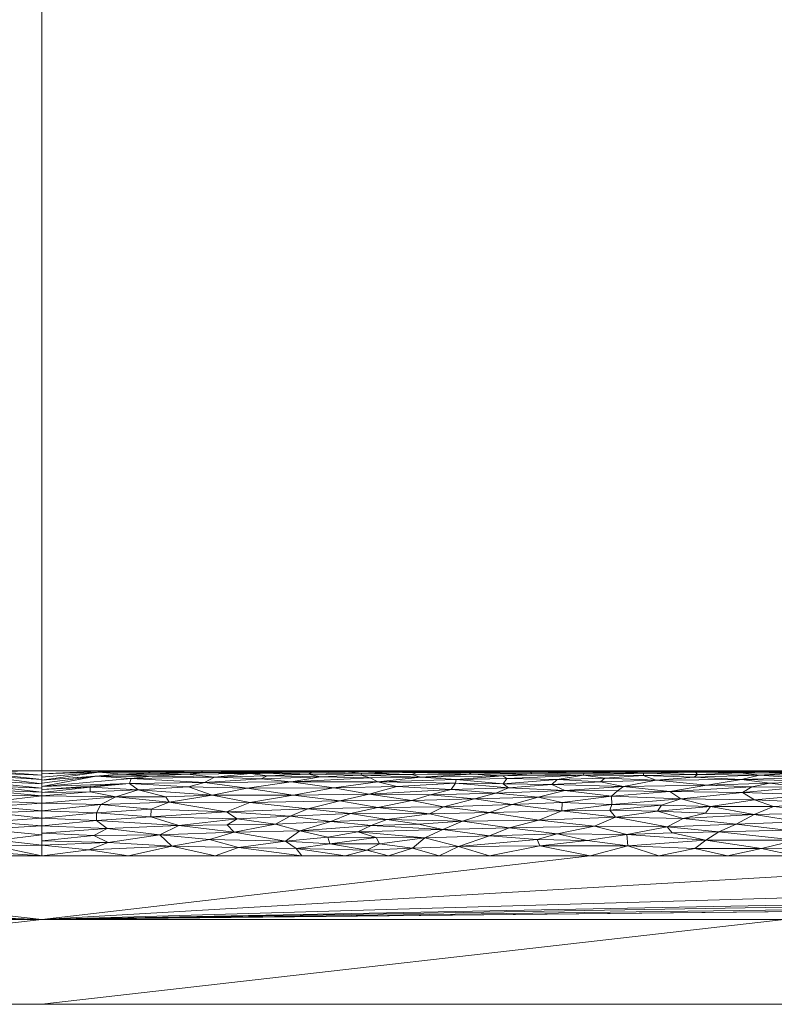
# Model space of a CAD drawing. Header units: millimetres. Extents: x -300 to 300, y 0 to 450.
# Tile 64 of 256: x -1 to 17, y 0 to 23. Entities that reach past the tile are written whole.
import ezdxf

# ---------------------------------------------------------------- set-up
doc = ezdxf.new("R2010")
doc.units = ezdxf.units.MM
doc.layers.add('A-GENM', color=13, linetype='Continuous')

# ---------------------------------------------------------------- blocks, each defined once
blk = doc.blocks.new('MODEL_CCAS0420-1080410R0 - MODEL_CCAS0420-1080410R0-453240-Preview')
at = {"layer": 'A-GENM', "lineweight": 9}
mesh = blk.add_polyface(dxfattribs=at)
corners = [(-296.159, -20, -110), (-295.657, -15.55, -110), (-294.177, -11.323, -110), (-291.793, -7.531, -110), (-288.625, -4.364, -110), (-284.831, -1.981, -110), (-280.602, -0.502, -110), (-276.147, 0, -110), (276.147, 0, -110), (280.596, -0.501, -110), (284.825, -1.978, -110), (288.619, -4.359, -110), (291.788, -7.525, -110), (294.174, -11.316, -110), (295.656, -15.545, -110), (296.159, -20, -110), (296.159, -426.171, -110), (295.658, -430.617, -110), (294.182, -434.842, -110), (291.802, -438.632, -110), (288.638, -441.797, -110), (284.848, -444.179, -110), (280.622, -445.657, -110), (276.171, -446.159, -110), (-276.171, -446.159, -110), (-280.617, -445.658, -110), (-284.842, -444.182, -110), (-288.632, -441.802, -110), (-291.797, -438.638, -110), (-294.179, -434.848, -110), (-295.657, -430.622, -110), (-296.159, -426.171, -110)]
mesh.append_faces([[corners[k] for k in face] for face in [(15, 12, 13, 14)]], dxfattribs={"vtx0": -1})
mesh.append_faces([[corners[k] for k in face] for face in [(16, 8, 15)]], dxfattribs={"vtx0": -1, "vtx1": -1})
mesh.append_faces([[corners[k] for k in face] for face in [(24, 31, 7, 8)]], dxfattribs={"vtx0": -1, "vtx1": -1, "vtx3": -1})
mesh.append_faces([[corners[k] for k in face] for face in [(31, 24, 25, 30), (18, 21, 22, 17), (17, 22, 23, 16)]], dxfattribs={"vtx0": -1, "vtx2": -1})
mesh.append_faces([[corners[k] for k in face] for face in [(0, 3, 4, 5), (0, 5, 6, 7)]], dxfattribs={"vtx0": -1, "vtx3": -1})
mesh.append_faces([[corners[k] for k in face] for face in [(28, 29, 27)]], dxfattribs={"vtx1": -1})
mesh.append_faces([[corners[k] for k in face] for face in [(25, 26, 30), (11, 12, 15, 10), (9, 10, 15, 8), (31, 0, 7)]], dxfattribs={"vtx1": -1, "vtx2": -1})
mesh.append_faces([[corners[k] for k in face] for face in [(23, 24, 8, 16)]], dxfattribs={"vtx1": -1, "vtx2": -1, "vtx3": -1})
mesh.append_faces([[corners[k] for k in face] for face in [(26, 27, 29, 30)]], dxfattribs={"vtx1": -1, "vtx3": -1})
mesh.append_faces([[corners[k] for k in face] for face in [(19, 20, 21, 18)]], dxfattribs={"vtx2": -1})
mesh.append_faces([[corners[k] for k in face] for face in [(0, 1, 2, 3)]], dxfattribs={"vtx3": -1})
mesh = blk.add_polyface(dxfattribs=at)
corners = [(279.918, 0, -2), (278.032, 0, -56), (276.147, 0, -110), (-276.147, 0, -110), (-278.032, 0, -56), (-279.918, 0, -2), (0, 0, -2)]
mesh.append_faces([[corners[k] for k in face] for face in [(6, 3, 4, 5)]], dxfattribs={"vtx0": -1})
mesh.append_faces([[corners[k] for k in face] for face in [(3, 6, 2)]], dxfattribs={"vtx0": -1, "vtx1": -1})
mesh.append_faces([[corners[k] for k in face] for face in [(1, 2, 6, 0)]], dxfattribs={"vtx1": -1})
mesh = blk.add_polyface(dxfattribs=at)
corners = [(279.918, 0, -2), (0, 0, -2), (-279.918, 0, -2), (-279.918, -0.586, -0.586), (-279.918, -2), (0, -2), (279.918, -2), (279.918, -0.586, -0.586), (-146.072, 0, -2), (-139.959, -2), (-209.938, -2), (-246.456, -2), (-73.036, 0, -2), (-212.995, 0, -2), (-69.979, -2), (-246.456, 0, -2), (146.072, -2), (139.959, 0, -2), (209.938, 0, -2), (246.456, 0, -2), (73.036, -2), (212.995, -2), (69.979, 0, -2), (246.456, -2), (-36.518, 0, -2), (-34.99, -2), (-52.485, -2), (34.99, 0, -2), (36.518, -2), (18.259, -2), (-263.187, -2), (-109.554, 0, -2), (-104.969, -2), (-122.464, -2), (263.187, 0, -2), (104.969, 0, -2), (109.554, -2), (91.295, -2), (-174.949, -2), (-179.533, 0, -2), (-162.803, 0, -2), (179.533, -2), (174.949, 0, -2), (192.444, 0, -2), (-157.454, -2), (-127.813, 0, -2), (-18.259, 0, -2), (-17.495, -2), (-229.726, 0, -2), (-228.197, -2), (229.726, -2), (228.197, 0, -2), (54.777, -2), (52.485, 0, -2), (-87.474, -2), (-91.295, 0, -2), (127.813, -2), (122.464, 0, -2), (-196.264, 0, -2), (-192.444, -2), (157.454, 0, -2), (162.803, -2), (-54.777, 0, -2), (17.495, 0, -2), (-263.187, 0, -2), (263.187, -2), (87.474, 0, -2), (196.264, -2)]
mesh.append_faces([[corners[k] for k in face] for face in [(44, 40, 38), (45, 33, 31), (46, 47, 1), (50, 51, 21), (52, 53, 28), (54, 55, 32), (56, 57, 36), (58, 59, 39), (60, 61, 42)]], dxfattribs={"vtx0": -1, "vtx1": -1})
mesh.append_faces([[corners[k] for k in face] for face in [(34, 65, 7), (30, 64, 3)]], dxfattribs={"vtx0": -1, "vtx1": -1, "vtx2": -1})
mesh.append_faces([[corners[k] for k in face] for face in [(5, 63, 1, 47), (42, 61, 41, 43), (19, 23, 65, 34), (32, 55, 31, 33), (28, 53, 27, 29), (39, 59, 38, 40), (36, 57, 35, 37), (21, 51, 18, 67), (63, 5, 29, 27), (67, 18, 43, 41), (37, 35, 66)]], dxfattribs={"vtx0": -1, "vtx2": -1})
mesh.append_faces([[corners[k] for k in face] for face in [(2, 3, 64)]], dxfattribs={"vtx1": -1})
mesh.append_faces([[corners[k] for k in face] for face in [(25, 47, 46, 24), (9, 33, 45, 8), (8, 40, 44, 9), (49, 10, 13, 48), (11, 49, 48, 15), (19, 51, 50, 23), (20, 37, 66, 22), (26, 25, 24, 62), (14, 26, 62, 12), (22, 53, 52, 20), (30, 11, 15, 64), (12, 55, 54, 14), (17, 57, 56, 16), (10, 59, 58, 13), (16, 61, 60, 17)]], dxfattribs={"vtx1": -1, "vtx3": -1})
mesh.append_faces([[corners[k] for k in face] for face in [(3, 4, 30), (65, 6, 7), (7, 0, 34)]], dxfattribs={"vtx2": -1})
mesh = blk.add_polyface(dxfattribs=at)
corners = [(-279.918, -2), (-292.651, -7.27), (-297.929, -20), (-297.929, -224.97), (-297.929, -429.94), (-292.661, -442.661), (-279.94, -447.929), (0, -447.929), (279.94, -447.929), (292.661, -442.661), (297.929, -429.94), (297.929, -224.97), (297.929, -20), (292.651, -7.27), (279.918, -2), (0, -2), (0, -3.5), (13.257, -3.5), (26.515, -3.5), (39.772, -3.5), (53.029, -3.5), (66.287, -3.5), (79.544, -3.5), (92.801, -3.5), (106.059, -3.5), (119.316, -3.5), (132.573, -3.5), (145.831, -3.5), (159.088, -3.5), (172.345, -3.5), (185.603, -3.5), (198.86, -3.5), (212.117, -3.5), (225.375, -3.5), (238.632, -3.5), (251.889, -3.5), (265.147, -3.5), (278.404, -3.5), (291.028, -7.487), (296.497, -19.511), (296.5, -32.769), (296.5, -46.026), (296.5, -59.283), (296.5, -72.541), (296.5, -85.798), (296.5, -99.055), (296.5, -112.313), (296.5, -125.57), (296.5, -138.827), (296.5, -152.085), (296.5, -165.342), (296.5, -178.599), (296.5, -191.857), (296.5, -205.114), (296.5, -218.371), (296.5, -231.629), (296.5, -244.886), (296.5, -258.143), (296.499, -271.401), (296.499, -284.658), (296.499, -297.915), (296.499, -311.173), (296.499, -324.43), (296.499, -337.687), (296.5, -350.945), (296.5, -364.202), (296.5, -377.459), (296.5, -390.717), (296.5, -403.974), (296.5, -417.231), (296.497, -430.489), (291.028, -442.513), (278.404, -446.5), (265.147, -446.5), (251.889, -446.5), (238.632, -446.5), (225.375, -446.5), (212.117, -446.5), (198.86, -446.5), (185.603, -446.5), (172.345, -446.5), (159.088, -446.5), (145.831, -446.5), (132.573, -446.5), (119.316, -446.5), (106.059, -446.5), (92.801, -446.5), (79.544, -446.5), (66.287, -446.5), (53.029, -446.5), (39.772, -446.5), (26.515, -446.5), (13.257, -446.5), (0, -446.5), (-12.926, -446.5), (-25.852, -446.5), (-38.777, -446.5), (-51.703, -446.5), (-64.629, -446.5), (-77.555, -446.5), (-90.48, -446.5), (-103.406, -446.5), (-116.332, -446.5), (-129.258, -446.5), (-142.183, -446.5), (-155.109, -446.5), (-168.035, -446.5), (-180.961, -446.5), (-193.887, -446.5), (-206.812, -446.5), (-219.738, -446.5), (-232.664, -446.5), (-245.59, -446.5), (-258.515, -446.5), (-271.441, -446.5), (-284.356, -445.968), (-294.544, -438.124), (-296.5, -425.35), (-296.5, -412.424), (-296.5, -399.498), (-296.5, -386.572), (-296.5, -373.646), (-296.5, -360.721), (-296.5, -347.795), (-296.499, -334.869), (-296.499, -321.943), (-296.499, -309.018), (-296.499, -296.092), (-296.499, -283.166), (-296.499, -270.24), (-296.5, -257.315), (-296.5, -244.389), (-296.5, -231.463), (-296.5, -218.537), (-296.5, -205.611), (-296.5, -192.686), (-296.5, -179.76), (-296.5, -166.834), (-296.5, -153.908), (-296.5, -140.983), (-296.5, -128.057), (-296.5, -115.131), (-296.5, -102.205), (-296.5, -89.28), (-296.5, -76.354), (-296.5, -63.428), (-296.5, -50.502), (-296.5, -37.576), (-296.5, -24.651), (-294.544, -11.876), (-284.356, -4.032), (-271.441, -3.5), (-258.515, -3.5), (-245.59, -3.5), (-232.664, -3.5), (-219.738, -3.5), (-206.812, -3.5), (-193.887, -3.5), (-180.961, -3.5), (-168.035, -3.5), (-155.109, -3.5), (-142.183, -3.5), (-129.258, -3.5), (-116.332, -3.5), (-103.406, -3.5), (-90.48, -3.5), (-77.555, -3.5), (-64.629, -3.5), (-51.703, -3.5), (-38.777, -3.5), (-25.852, -3.5), (-12.926, -3.5), (-294.538, -438.129), (-294.547, -438.108)]
mesh.append_faces([[corners[k] for k in face] for face in [(116, 172, 173)]])
mesh.append_faces([[corners[k] for k in face] for face in [(118, 4, 117), (6, 115, 5), (115, 6, 114), (7, 104, 6), (1, 150, 0), (151, 0, 150)]], dxfattribs={"vtx0": -1, "vtx1": -1})
mesh.append_faces([[corners[k] for k in face] for face in [(4, 124, 125), (7, 99, 100), (2, 148, 149), (149, 1, 2), (2, 141, 142), (0, 151, 152), (0, 160, 161, 15), (15, 165, 166), (15, 170, 171), (8, 81, 82, 7), (8, 72, 73), (11, 61, 62, 10), (12, 46, 47, 11), (38, 13, 14, 37), (13, 38, 39, 12)]], dxfattribs={"vtx0": -1, "vtx2": -1})
mesh.append_faces([[corners[k] for k in face] for face in [(4, 118, 119, 120), (4, 120, 121, 122), (3, 128, 129, 130), (3, 130, 131, 132), (3, 138, 139, 140), (0, 154, 155, 156), (0, 156, 157, 158), (15, 161, 162, 163), (15, 163, 164, 165), (8, 73, 74, 75), (7, 86, 87, 88), (7, 83, 84, 85), (10, 68, 69, 70), (11, 55, 56, 57), (14, 28, 29, 30), (14, 32, 33, 34), (15, 19, 20, 21), (12, 44, 45, 46), (11, 49, 50, 51), (11, 47, 48, 49), (12, 39, 40, 41)]], dxfattribs={"vtx0": -1, "vtx3": -1})
mesh.append_faces([[corners[k] for k in face] for face in [(123, 124, 4, 122), (127, 128, 3, 126), (113, 114, 6, 112), (111, 112, 6, 110), (109, 110, 6, 108), (107, 108, 6, 106), (96, 97, 7, 95), (105, 106, 6, 104), (103, 104, 7, 102), (101, 102, 7, 100), (98, 99, 7, 97), (94, 95, 7, 93), (135, 136, 3, 134), (137, 138, 3, 136), (133, 134, 3, 132), (145, 146, 2, 144), (147, 148, 2, 146), (143, 144, 2, 142), (149, 150, 1), (153, 154, 0, 152), (159, 160, 0, 158), (169, 170, 15, 168), (167, 168, 15, 166), (78, 79, 8, 77), (80, 81, 8, 79), (76, 77, 8, 75), (91, 92, 7, 90), (89, 90, 7, 88), (85, 86, 7), (82, 83, 7), (67, 68, 10, 66), (65, 66, 10, 64), (60, 61, 11, 59), (58, 59, 11, 57), (63, 64, 10, 62), (54, 55, 11, 53), (26, 27, 15, 25), (31, 32, 14, 30), (16, 17, 15, 171), (18, 19, 15, 17), (24, 25, 15, 23), (22, 23, 15, 21), (34, 35, 14), (52, 53, 11, 51), (36, 37, 14, 35), (42, 43, 12, 41), (43, 44, 12), (92, 93, 7)]], dxfattribs={"vtx1": -1, "vtx2": -1})
mesh.append_faces([[corners[k] for k in face] for face in [(3, 4, 125, 126), (2, 3, 140, 141), (71, 72, 8, 9), (70, 71, 9, 10), (27, 28, 14, 15)]], dxfattribs={"vtx1": -1, "vtx3": -1})
mesh.append_faces([[corners[k] for k in face] for face in [(4, 173, 117), (115, 172, 5)]], dxfattribs={"vtx2": -1})
mesh = blk.add_polyface(dxfattribs=at)
corners = [(-17.916, -5.113, -0.817), (-17.157, -5.208, -0.96), (-16.733, -5.122, -0.83), (-15.872, -5.493, -1.835), (-17.56, -5.495, -1.852), (-16.628, -5.5, -2), (-15.759, -4.663, -0.377), (-17.247, -4.662, -0.376), (-16.8, -4.819, -0.497), (-18.591, -4.515, -0.283), (-16.791, -4.47, -0.257), (-17.865, -4.298, -0.173), (-18.427, -5.404, -1.387), (-17.638, -5.446, -1.539), (-16.912, -5.398, -1.369), (-19.006, -5.448, -1.545), (-16.981, -5.478, -1.701), (-18.316, -5.477, -1.7), (-17.547, -4.106, -0.1), (-16.366, -4.248, -0.152), (-15.956, -4.06, -0.086), (-18.575, -4.738, -0.431), (-18.14, -4.934, -0.606), (-19.081, -4.176, -0.125), (-18.424, -5.256, -1.043), (-17.791, -5.339, -1.213), (-16.512, -4.989, -0.665), (-16.489, -5.294, -1.116), (-17.773, -3.864, -0.037), (-15.651, -3.867, -0.038), (-16.965, -3.672, -0.009), (-16.157, -3.5), (-17.773, -3.5), (-18.896, -5.495, -1.851), (-18.14, -5.5, -2), (-16.465, -5.452, -1.565), (-15.406, -5.466, -1.634), (-15.376, -5.349, -1.236), (-18.68, -4.012, -0.072), (-18.576, -3.666, -0.008), (-15.45, -5.415, -1.423), (-15.672, -5.165, -0.892)]
mesh.append_faces([[corners[k] for k in face] for face in [(0, 1, 2), (3, 4, 5), (6, 7, 8), (9, 10, 11), (12, 13, 14), (13, 12, 15), (4, 16, 17), (18, 19, 20), (8, 21, 22), (11, 18, 23), (18, 11, 19), (9, 21, 7), (0, 24, 1), (14, 25, 12), (7, 21, 8), (8, 22, 26), (0, 26, 22), (24, 27, 1), (28, 20, 29), (20, 28, 18), (10, 19, 11), (4, 33, 34), (33, 4, 17), (4, 3, 16), (35, 13, 16), (13, 17, 16), (17, 13, 15), (35, 16, 36), (13, 35, 14), (25, 27, 24), (27, 25, 14), (14, 37, 27), (18, 28, 38), (32, 39, 30), (39, 28, 30), (29, 30, 28), (6, 10, 7), (9, 7, 10), (14, 35, 40), (27, 41, 1), (2, 1, 41), (26, 0, 2)]], dxfattribs={"vtx0": -1, "vtx1": -1, "vtx2": -1})
mesh.append_faces([[corners[k] for k in face] for face in [(30, 31, 32), (4, 34, 5)]], dxfattribs={"vtx0": -1, "vtx2": -1})
mesh = blk.add_polyface(dxfattribs=at)
corners = [(-13.812, -3.733, -0.015), (-15.651, -3.867, -0.038), (-13.788, -3.997, -0.068), (-14.185, -5.443, -1.524), (-15.45, -5.415, -1.423), (-15.406, -5.466, -1.634), (-16.8, -4.819, -0.497), (-16.512, -4.989, -0.665), (-15.06, -4.84, -0.516), (-13.707, -5.134, -0.847), (-15.672, -5.165, -0.892), (-14.48, -5.279, -1.087), (-16.981, -5.478, -1.701), (-15.872, -5.493, -1.835), (-14.171, -5.389, -1.343), (-16.489, -5.294, -1.116), (-13.518, -4.406, -0.224), (-14.738, -4.18, -0.126), (-15.118, -4.377, -0.21), (-16.366, -4.248, -0.152), (-16.791, -4.47, -0.257), (-14.512, -4.553, -0.305), (-15.956, -4.06, -0.086), (-14.541, -3.5), (-15.387, -3.67, -0.008), (-16.965, -3.672, -0.009), (-16.157, -3.5), (-13.429, -4.906, -0.578), (-14.804, -5.011, -0.69), (-14.855, -4.038, -0.08), (-15.641, -4.507, -0.278), (-15.759, -4.663, -0.377), (-14.603, -4.689, -0.395), (-15.376, -5.349, -1.236), (-16.733, -5.122, -0.83), (-16.628, -5.5, -2), (-15.116, -5.5, -2), (-14.445, -5.494, -1.845), (-13.605, -5.477, -1.7), (-16.912, -5.398, -1.369), (-13.605, -5.5, -2), (-16.465, -5.452, -1.565)]
mesh.append_faces([[corners[k] for k in face] for face in [(0, 1, 2), (3, 4, 5), (6, 7, 8), (9, 10, 11), (12, 13, 5), (4, 3, 14), (15, 11, 10), (16, 17, 18), (18, 19, 20), (21, 16, 18), (19, 17, 22), (0, 23, 24), (25, 24, 26), (27, 8, 28), (29, 1, 22), (17, 19, 18), (18, 30, 21), (30, 31, 21), (32, 21, 31), (10, 9, 28), (28, 8, 7), (14, 33, 4), (6, 8, 31), (28, 7, 34), (29, 22, 17), (36, 37, 13), (37, 5, 13), (3, 5, 38), (33, 39, 4), (5, 37, 38), (33, 11, 15), (11, 33, 14), (1, 24, 25), (1, 0, 24), (5, 4, 41), (18, 20, 30), (31, 30, 20), (31, 8, 32), (28, 34, 10), (17, 2, 29), (1, 29, 2)]], dxfattribs={"vtx0": -1, "vtx1": -1, "vtx2": -1})
mesh.append_faces([[corners[k] for k in face] for face in [(13, 35, 36), (37, 36, 40)]], dxfattribs={"vtx0": -1, "vtx2": -1})
mesh.append_faces([[corners[k] for k in face] for face in [(23, 26, 24)]], dxfattribs={"vtx1": -1, "vtx2": -1})
mesh = blk.add_polyface(dxfattribs=at)
corners = [(-13.027, -4.197, -0.132), (-13.518, -4.406, -0.224), (-11.717, -4.341, -0.193), (-14.738, -4.18, -0.126), (-13.171, -5.242, -1.017), (-14.48, -5.279, -1.087), (-13.267, -5.33, -1.193), (-12.849, -5.495, -1.852), (-14.445, -5.494, -1.845), (-13.605, -5.5, -2), (-12.777, -5.449, -1.552), (-12.763, -5.399, -1.37), (-14.185, -5.443, -1.524), (-14.171, -5.389, -1.343), (-12.02, -5.181, -0.916), (-12.327, -5.036, -0.719), (-13.707, -5.134, -0.847), (-13.429, -4.906, -0.578), (-14.804, -5.011, -0.69), (-13.569, -5.027, -0.708), (-12.259, -4.56, -0.309), (-13.812, -3.733, -0.015), (-13.788, -3.997, -0.068), (-12.85, -3.863, -0.037), (-12.148, -4.019, -0.074), (-11.738, -3.73, -0.015), (-12.926, -3.5), (-11.548, -5.427, -1.463), (-13.605, -5.477, -1.7), (-13.437, -4.708, -0.409), (-12.261, -4.758, -0.447), (-13.39, -4.576, -0.319), (-14.512, -4.553, -0.305), (-14.603, -4.689, -0.395), (-11.697, -4.878, -0.551), (-15.06, -4.84, -0.516), (-12.093, -5.5, -2), (-11.521, -5.471, -1.66), (-12.147, -5.293, -1.114), (-14.541, -3.5), (-11.678, -3.88, -0.04)]
mesh.append_faces([[corners[k] for k in face] for face in [(36, 7, 9), (39, 21, 26)]], dxfattribs={"vtx0": -1, "vtx1": -1})
mesh.append_faces([[corners[k] for k in face] for face in [(0, 1, 2), (0, 3, 1), (4, 5, 6), (7, 8, 9), (10, 11, 12), (6, 5, 13), (14, 15, 16), (17, 18, 19), (1, 20, 2), (21, 22, 23), (22, 24, 23), (25, 26, 21), (10, 27, 11), (28, 8, 7), (20, 29, 30), (31, 1, 32), (0, 24, 22), (3, 0, 22), (32, 33, 31), (17, 15, 34), (16, 19, 18), (4, 16, 5), (30, 17, 34), (31, 33, 29), (29, 35, 17), (37, 28, 7), (10, 12, 28), (13, 12, 11), (28, 37, 10), (6, 13, 11), (38, 14, 4), (38, 4, 6), (16, 4, 14), (11, 38, 6), (40, 23, 24), (25, 21, 23), (17, 30, 29), (35, 29, 33), (29, 20, 31), (1, 31, 20), (16, 15, 19), (17, 19, 15)]], dxfattribs={"vtx0": -1, "vtx1": -1, "vtx2": -1})
mesh = blk.add_polyface(dxfattribs=at)
corners = [(-11.083, -4.708, -0.409), (-10.201, -4.844, -0.519), (-9.463, -4.65, -0.368), (-9.818, -3.72, -0.014), (-11.738, -3.73, -0.015), (-11.678, -3.88, -0.04), (-11.392, -5.494, -1.843), (-12.849, -5.495, -1.852), (-12.093, -5.5, -2), (-11.548, -5.427, -1.463), (-10.868, -5.385, -1.331), (-12.763, -5.399, -1.37), (-12.327, -5.036, -0.719), (-12.02, -5.181, -0.916), (-11, -5.1, -0.8), (-12.261, -4.758, -0.447), (-11.697, -4.878, -0.551), (-10.549, -4.521, -0.286), (-9.912, -4.311, -0.179), (-11.717, -4.341, -0.193), (-9.452, -4.117, -0.104), (-10.549, -3.967, -0.06), (-11.017, -4.161, -0.119), (-10.549, -3.5), (-11.738, -3.5), (-12.926, -3.5), (-9.75, -5.21, -0.963), (-9.649, -5.059, -0.747), (-10.133, -5.5, -2), (-12.259, -4.56, -0.309), (-12.148, -4.019, -0.074), (-13.027, -4.197, -0.132), (-12.85, -3.863, -0.037), (-10.697, -4.974, -0.648), (-10.957, -5.322, -1.175), (-9.762, -5.296, -1.119), (-10.875, -5.192, -0.933), (-9.553, -5.485, -1.755), (-11.521, -5.471, -1.66), (-10.054, -5.463, -1.614), (-12.777, -5.449, -1.552), (-10.133, -5.425, -1.458), (-12.147, -5.293, -1.114)]
mesh.append_faces([[corners[k] for k in face] for face in [(0, 1, 2), (3, 4, 5), (6, 7, 8), (9, 10, 11), (12, 13, 14), (0, 15, 16), (17, 18, 19), (20, 21, 22), (4, 3, 23), (26, 27, 14), (0, 2, 17), (0, 16, 1), (0, 17, 29), (19, 29, 17), (30, 22, 21), (22, 30, 31), (22, 31, 19), (32, 5, 4), (19, 18, 22), (33, 1, 16), (12, 33, 16), (14, 27, 33), (12, 14, 33), (34, 35, 36), (13, 36, 14), (35, 34, 10), (6, 37, 38), (7, 6, 38), (37, 6, 28), (38, 39, 9), (38, 9, 40), (10, 9, 41), (34, 42, 11), (42, 34, 36), (11, 10, 34), (30, 21, 5), (3, 5, 21), (36, 13, 42), (26, 14, 36), (9, 39, 41), (38, 37, 39), (29, 15, 0)]], dxfattribs={"vtx0": -1, "vtx1": -1, "vtx2": -1})
mesh.append_faces([[corners[k] for k in face] for face in [(4, 23, 24, 25)]], dxfattribs={"vtx0": -1, "vtx3": -1})
mesh.append_faces([[corners[k] for k in face] for face in [(8, 28, 6)]], dxfattribs={"vtx1": -1, "vtx2": -1})
mesh = blk.add_polyface(dxfattribs=at)
corners = [(-9.361, -3.5), (-9.818, -3.72, -0.014), (-8.738, -3.678, -0.009), (-9.463, -4.65, -0.368), (-8.723, -4.801, -0.482), (-7.921, -4.637, -0.359), (-7.714, -4.954, -0.626), (-9.649, -5.059, -0.747), (-8.366, -5.129, -0.84), (-9.75, -5.21, -0.963), (-9.762, -5.296, -1.119), (-7.918, -5.239, -1.013), (-10.201, -4.844, -0.519), (-9.153, -4.938, -0.609), (-10.697, -4.974, -0.648), (-9.452, -4.117, -0.104), (-9.027, -3.925, -0.05), (-10.549, -3.967, -0.06), (-10.868, -5.385, -1.331), (-8.928, -5.35, -1.24), (-8.721, -5.415, -1.421), (-10.133, -5.425, -1.458), (-7.519, -5.396, -1.363), (-8.335, -5.484, -1.743), (-7.544, -5.444, -1.527), (-8.833, -5.46, -1.601), (-9.553, -5.485, -1.755), (-10.054, -5.463, -1.614), (-9.139, -4.484, -0.265), (-10.549, -4.521, -0.286), (-9.912, -4.311, -0.179), (-8.877, -4.248, -0.152), (-8.128, -4.358, -0.2), (-11.017, -4.161, -0.119), (-7.763, -4.212, -0.138), (-7.446, -4.063, -0.087), (-7.957, -3.781, -0.022), (-10.133, -5.5, -2), (-8.173, -5.5, -2), (-8.173, -3.5), (-10.549, -3.5), (-7.881, -3.927, -0.051), (-10.875, -5.192, -0.933)]
mesh.append_faces([[corners[k] for k in face] for face in [(0, 2, 39)]], dxfattribs={"vtx0": -1, "vtx1": -1})
mesh.append_faces([[corners[k] for k in face] for face in [(0, 1, 2), (3, 4, 5), (6, 7, 8), (9, 10, 11), (3, 12, 4), (7, 13, 14), (11, 8, 9), (15, 16, 17), (17, 16, 1), (18, 19, 10), (20, 19, 21), (22, 19, 20), (23, 24, 25), (24, 20, 25), (26, 25, 27), (13, 4, 12), (3, 28, 29), (29, 28, 30), (31, 30, 32), (5, 28, 3), (30, 28, 32), (15, 33, 30), (31, 32, 34), (35, 16, 15), (16, 36, 2), (12, 14, 13), (7, 6, 13), (6, 4, 13), (19, 18, 21), (15, 34, 35), (34, 15, 31), (15, 30, 31), (16, 2, 1), (36, 16, 41), (21, 27, 25), (21, 25, 20), (23, 25, 26), (38, 23, 26), (9, 8, 7), (11, 10, 19), (42, 10, 9)]], dxfattribs={"vtx0": -1, "vtx1": -1, "vtx2": -1})
mesh.append_faces([[corners[k] for k in face] for face in [(26, 37, 38), (1, 0, 40)]], dxfattribs={"vtx0": -1, "vtx2": -1})
mesh = blk.add_polyface(dxfattribs=at)
corners = [(-8.128, -4.358, -0.2), (-6.807, -4.307, -0.177), (-7.763, -4.212, -0.138), (-8.928, -5.35, -1.24), (-7.519, -5.396, -1.363), (-7.736, -5.338, -1.212), (-7.921, -4.637, -0.359), (-8.723, -4.801, -0.482), (-7.021, -4.795, -0.477), (-7.151, -5.488, -1.782), (-8.335, -5.484, -1.743), (-8.173, -5.5, -2), (-7.544, -5.444, -1.527), (-6.364, -5.466, -1.631), (-6.285, -5.423, -1.448), (-5.872, -5.24, -1.014), (-6.883, -5.1, -0.799), (-7.918, -5.239, -1.013), (-7.714, -4.954, -0.626), (-7.278, -4.492, -0.269), (-5.856, -4.431, -0.237), (-6.791, -3.777, -0.022), (-6.737, -3.934, -0.052), (-5.741, -3.842, -0.033), (-7.446, -4.063, -0.087), (-6.083, -4.089, -0.095), (-8.366, -5.129, -0.84), (-6.13, -5.5, -2), (-6.569, -5.356, -1.253), (-7.957, -3.781, -0.022), (-7.662, -3.634, -0.005), (-8.738, -3.678, -0.009), (-5.924, -4.929, -0.601), (-6.268, -4.605, -0.337), (-9.139, -4.484, -0.265), (-7.881, -3.927, -0.051), (-8.173, -3.5), (-7.151, -3.5), (-5.997, -3.67, -0.008), (-6.13, -3.5), (-9.027, -3.925, -0.05), (-8.721, -5.415, -1.421), (-5.108, -5.486, -1.763)]
mesh.append_faces([[corners[k] for k in face] for face in [(36, 30, 37)]], dxfattribs={"vtx0": -1, "vtx1": -1})
mesh.append_faces([[corners[k] for k in face] for face in [(0, 1, 2), (3, 4, 5), (6, 7, 8), (9, 10, 11), (12, 13, 14), (15, 16, 17), (5, 15, 17), (7, 18, 8), (19, 20, 1), (21, 22, 23), (22, 24, 25), (26, 17, 16), (28, 4, 14), (29, 30, 31), (16, 32, 18), (8, 18, 32), (6, 8, 33), (33, 19, 6), (6, 19, 34), (22, 35, 24), (19, 33, 20), (34, 19, 0), (19, 1, 0), (25, 2, 1), (37, 30, 38), (30, 29, 21), (31, 30, 36), (30, 21, 38), (40, 24, 35), (35, 21, 29), (25, 24, 2), (21, 35, 22), (4, 41, 12), (14, 4, 12), (4, 28, 5), (12, 9, 13), (9, 42, 13), (15, 5, 28), (17, 3, 5), (12, 10, 9), (18, 26, 16)]], dxfattribs={"vtx0": -1, "vtx1": -1, "vtx2": -1})
mesh.append_faces([[corners[k] for k in face] for face in [(9, 11, 27), (38, 39, 37)]], dxfattribs={"vtx0": -1, "vtx2": -1})
mesh = blk.add_polyface(dxfattribs=at)
corners = [(-6.883, -5.1, -0.799), (-4.842, -5.089, -0.785), (-5.924, -4.929, -0.601), (-4.352, -4.533, -0.293), (-6.268, -4.605, -0.337), (-4.903, -4.755, -0.445), (-3.954, -3.88, -0.04), (-4.632, -3.698, -0.011), (-5.741, -3.842, -0.033), (-4.013, -4.93, -0.602), (-6.807, -4.307, -0.177), (-5.856, -4.431, -0.237), (-5.505, -4.248, -0.152), (-4.367, -4.232, -0.146), (-4.529, -4.055, -0.085), (-5.997, -3.67, -0.008), (-6.13, -3.5), (-5.309, -5.381, -1.321), (-4.916, -5.434, -1.488), (-4.069, -5.353, -1.248), (-3.76, -5.493, -1.827), (-5.108, -5.486, -1.763), (-4.086, -5.5, -2), (-3.784, -5.465, -1.628), (-6.13, -5.5, -2), (-6.285, -5.423, -1.448), (-6.364, -5.466, -1.631), (-5.253, -5.464, -1.623), (-7.151, -5.488, -1.782), (-3.834, -5.228, -0.993), (-5.872, -5.24, -1.014), (-5.171, -5.312, -1.154), (-6.569, -5.356, -1.253), (-3.458, -5.122, -0.829), (-7.021, -4.795, -0.477), (-3.001, -4.761, -0.45), (-4.603, -4.372, -0.207), (-6.737, -3.934, -0.052), (-6.083, -4.089, -0.095), (-4.086, -3.5), (-6.791, -3.777, -0.022), (-3.422, -5.419, -1.436)]
mesh.append_faces([[corners[k] for k in face] for face in [(22, 21, 24), (16, 7, 39)]], dxfattribs={"vtx0": -1, "vtx1": -1})
mesh.append_faces([[corners[k] for k in face] for face in [(0, 1, 2), (3, 4, 5), (6, 7, 8), (9, 5, 2), (10, 11, 12), (12, 13, 14), (7, 15, 8), (16, 15, 7), (17, 18, 19), (20, 21, 22), (20, 23, 21), (25, 26, 27), (21, 28, 24), (29, 30, 31), (1, 9, 2), (32, 17, 31), (1, 0, 30), (1, 30, 29), (9, 1, 33), (5, 4, 34), (35, 3, 5), (5, 34, 2), (36, 12, 11), (8, 37, 38), (4, 3, 11), (36, 11, 3), (10, 12, 38), (13, 12, 36), (8, 14, 6), (40, 8, 15), (12, 14, 38), (8, 38, 14), (25, 18, 17), (27, 26, 21), (23, 18, 27), (19, 18, 41), (31, 17, 19), (25, 17, 32), (29, 31, 19), (32, 31, 30), (23, 27, 21), (25, 27, 18)]], dxfattribs={"vtx0": -1, "vtx1": -1, "vtx2": -1})
mesh = blk.add_polyface(dxfattribs=at)
corners = [(-3.229, -4.215, -0.139), (-2.567, -4.42, -0.231), (-1.287, -4.329, -0.187), (-2.063, -5.199, -0.945), (-3.834, -5.228, -0.993), (-2.102, -5.319, -1.167), (-2.581, -5.379, -1.315), (-4.069, -5.353, -1.248), (-3.422, -5.419, -1.436), (-2.27, -5.052, -0.738), (-3.458, -5.122, -0.829), (-1.541, -4.146, -0.114), (-2.781, -3.996, -0.068), (-2.043, -3.5), (-4.086, -3.5), (-3.065, -3.729, -0.015), (-1.276, -5.374, -1.301), (-3.784, -5.465, -1.628), (-2.578, -5.456, -1.583), (-4.916, -5.434, -1.488), (-4.842, -5.089, -0.785), (-1.742, -4.891, -0.563), (-2.92, -4.886, -0.558), (-4.903, -4.755, -0.445), (-4.013, -4.93, -0.602), (-3.001, -4.761, -0.45), (-2.578, -4.599, -0.334), (-4.352, -4.533, -0.293), (-4.603, -4.372, -0.207), (-3.954, -3.88, -0.04), (-4.529, -4.055, -0.085), (-1.566, -3.809, -0.027), (-1.107, -3.636, -0.005), (-1.289, -4.51, -0.28), (-1.386, -4.707, -0.408), (-4.367, -4.232, -0.146), (-4.632, -3.698, -0.011), (-3.76, -5.493, -1.827), (-2.488, -5.483, -1.742), (-1.878, -5.423, -1.45), (-1.343, -5.47, -1.652), (-4.086, -5.5, -2), (-2.043, -5.5, -2), (-1.317, -5.492, -1.818)]
mesh.append_faces([[corners[k] for k in face] for face in [(0, 1, 2), (3, 4, 5), (6, 7, 8), (3, 9, 10), (0, 11, 12), (16, 5, 6), (8, 17, 18), (7, 5, 4), (8, 19, 17), (4, 10, 20), (21, 22, 9), (23, 24, 25), (25, 26, 27), (1, 0, 28), (12, 29, 30), (15, 12, 31), (30, 0, 12), (29, 12, 15), (15, 32, 13), (0, 2, 11), (1, 26, 33), (21, 34, 25), (22, 21, 25), (27, 26, 1), (34, 26, 25), (1, 28, 27), (28, 0, 35), (30, 35, 0), (36, 29, 15), (15, 14, 36), (17, 37, 38), (18, 17, 38), (6, 8, 39), (7, 6, 5), (40, 18, 38), (8, 18, 39), (37, 42, 38), (38, 42, 43), (3, 10, 4), (24, 10, 9), (25, 24, 22), (9, 22, 24)]], dxfattribs={"vtx0": -1, "vtx1": -1, "vtx2": -1})
mesh.append_faces([[corners[k] for k in face] for face in [(37, 41, 42)]], dxfattribs={"vtx0": -1, "vtx2": -1})
mesh.append_faces([[corners[k] for k in face] for face in [(13, 14, 15)]], dxfattribs={"vtx1": -1, "vtx2": -1})
mesh = blk.add_polyface(dxfattribs=at)
corners = [(0, -5.427, -1.823), (0, -5.354, -1.646), (-1.343, -5.47, -1.652), (-1.289, -4.51, -0.28), (0, -4.384, -0.366), (-1.287, -4.329, -0.187), (-1.386, -4.707, -0.408), (0, -4.561, -0.439), (0, -4.738, -0.513), (-1.742, -4.891, -0.563), (0, -4.914, -0.586), (0, -3.748, -0.102), (-1.566, -3.809, -0.027), (0, -3.854, -0.146), (-1.878, -5.423, -1.45), (-2.578, -5.456, -1.583), (-1.317, -5.492, -1.818), (-2.488, -5.483, -1.742), (0, -5.281, -1.47), (-1.276, -5.374, -1.301), (-2.063, -5.199, -0.945), (0, -5.061, -0.939), (-1.135, -5.115, -0.82), (-2.102, -5.319, -1.167), (0, -5.134, -1.116), (-1.541, -4.146, -0.114), (-1.222, -3.977, -0.063), (-2.781, -3.996, -0.068), (-1.107, -3.636, -0.005), (-3.065, -3.729, -0.015), (0, -3.5), (-2.043, -3.5), (0, -4.031, -0.22), (0, -4.207, -0.293), (-2.567, -4.42, -0.231), (-2.578, -4.599, -0.334), (-2.27, -5.052, -0.738), (-1.135, -5.005, -0.683), (0, -5.5, -2), (-2.581, -5.379, -1.315), (0, -5.207, -1.293), (-2.043, -5.5, -2), (0, -4.988, -0.763)]
mesh.append_faces([[corners[k] for k in face] for face in [(8, 9, 10), (11, 12, 13), (32, 25, 33), (30, 28, 11), (4, 3, 7), (21, 20, 24), (0, 16, 38), (38, 16, 41), (10, 37, 42), (13, 26, 32)]], dxfattribs={"vtx0": -1, "vtx1": -1})
mesh.append_faces([[corners[k] for k in face] for face in [(3, 4, 5), (6, 7, 3), (14, 15, 2), (16, 2, 17), (14, 18, 19), (20, 21, 22), (20, 23, 24), (25, 26, 27), (28, 29, 12), (12, 11, 28), (32, 26, 25), (12, 26, 13), (5, 33, 25), (5, 34, 3), (3, 35, 6), (9, 8, 6), (36, 22, 37), (19, 24, 23), (9, 37, 10), (19, 39, 14), (14, 2, 18), (0, 2, 16), (36, 20, 22), (37, 22, 42), (9, 36, 37), (27, 26, 12)]], dxfattribs={"vtx0": -1, "vtx1": -1, "vtx2": -1})
mesh.append_faces([[corners[k] for k in face] for face in [(19, 40, 24), (2, 1, 18), (22, 21, 42)]], dxfattribs={"vtx0": -1, "vtx2": -1})
mesh.append_faces([[corners[k] for k in face] for face in [(0, 1, 2), (30, 31, 28), (4, 33, 5), (8, 7, 6), (18, 40, 19)]], dxfattribs={"vtx1": -1, "vtx2": -1})
mesh = blk.add_polyface(dxfattribs=at)
corners = [(1.392, -4.127, -0.107), (1.263, -4.296, -0.172), (2.463, -4.264, -0.159), (2.626, -5.078, -0.771), (1.493, -5.054, -0.741), (1.313, -5.151, -0.871), (0, -4.207, -0.293), (0, -3.995, -0.205), (1.89, -5.286, -1.1), (0, -5.193, -1.258), (1.499, -5.394, -1.357), (0, -4.384, -0.366), (1.126, -4.509, -0.279), (2.216, -3.964, -0.06), (1.036, -3.871, -0.038), (1.149, -5.483, -1.742), (1.448, -5.45, -1.553), (0, -5.398, -1.753), (2.177, -3.771, -0.021), (1.176, -4.663, -0.377), (0, -4.738, -0.513), (1.073, -4.784, -0.468), (2.216, -4.414, -0.228), (1.105, -3.728, -0.015), (0, -3.748, -0.102), (0, -5.091, -1.011), (0, -5.295, -1.505), (2.043, -5.5, -2), (1.846, -5.495, -1.856), (0, -5.5, -2), (0, -3.5), (0, -4.914, -0.586), (0, -5.002, -0.798), (2.385, -5.205, -0.955), (2.281, -5.48, -1.717), (0, -4.561, -0.439), (2.464, -4.593, -0.33), (1.677, -4.947, -0.619), (2.147, -4.761, -0.45), (1.925, -3.635, -0.005), (2.043, -3.5)]
mesh.append_faces([[corners[k] for k in face] for face in [(6, 0, 7), (26, 10, 9), (27, 28, 29), (24, 23, 30), (31, 21, 20), (29, 15, 17), (35, 12, 11), (30, 39, 40)]], dxfattribs={"vtx0": -1, "vtx1": -1})
mesh.append_faces([[corners[k] for k in face] for face in [(0, 1, 2), (3, 4, 5), (8, 9, 10), (11, 12, 1), (0, 13, 14), (15, 16, 17), (18, 14, 13), (6, 1, 0), (19, 20, 21), (1, 12, 22), (23, 14, 18), (0, 14, 7), (8, 5, 25), (16, 10, 26), (14, 23, 24), (33, 5, 8), (34, 15, 28), (28, 15, 29), (16, 15, 34), (35, 19, 12), (12, 19, 36), (37, 21, 31), (38, 19, 21), (37, 38, 21), (18, 39, 23), (23, 39, 30), (31, 4, 37), (32, 5, 4)]], dxfattribs={"vtx0": -1, "vtx1": -1, "vtx2": -1})
mesh.append_faces([[corners[k] for k in face] for face in [(8, 25, 9), (16, 26, 17), (1, 6, 11), (19, 35, 20)]], dxfattribs={"vtx0": -1, "vtx2": -1})
mesh.append_faces([[corners[k] for k in face] for face in [(24, 7, 14), (32, 25, 5), (31, 32, 4)]], dxfattribs={"vtx1": -1, "vtx2": -1})
mesh = blk.add_polyface(dxfattribs=at)
corners = [(0, -113.079, -5), (74.359, -113.079, -5), (148.718, -113.079, -5), (223.077, -113.079, -5), (294.5, -132.968, -5), (294.499, -81.318, -5), (294.499, -29.667, -5), (258.762, -5.5, -5), (206.609, -5.5, -5), (154.956, -5.5, -5), (103.303, -5.5, -5), (51.652, -5.5, -5), (0, -5.5, -5), (-59.752, -5.5, -5), (-119.504, -5.5, -5), (-179.256, -5.5, -5), (-239.009, -5.5, -5), (-294.499, -25.775, -5), (-289.1, -8.453, -5), (-294.499, -73.214, -5), (-294.5, -132.968, -5), (-275.116, -113.088, -5), (-244.547, -113.079, -5), (-213.979, -113.079, -5), (-183.41, -113.079, -5), (-152.842, -113.079, -5), (-122.274, -113.079, -5), (-91.705, -113.079, -5), (-61.137, -113.079, -5), (-30.568, -113.079, -5), (-119.5, -65, -5), (-114.374, -52.626, -5), (-102, -47.5, -5), (-89.626, -52.626, -5), (-84.5, -65, -5), (-89.626, -77.374, -5), (-102, -82.5, -5), (-114.374, -77.374, -5), (17.5, -65, -5), (12.374, -77.374, -5), (0, -82.5, -5), (-12.374, -77.374, -5), (-17.5, -65, -5), (-12.374, -52.626, -5), (0, -47.5, -5), (12.374, -52.626, -5), (119.5, -65, -5), (114.374, -77.374, -5), (102, -82.5, -5), (89.626, -77.374, -5), (84.5, -65, -5), (89.626, -52.626, -5), (102, -47.5, -5), (114.374, -52.626, -5), (-290.42, -24.284, -5)]
mesh.append_faces([[corners[k] for k in face] for face in [(18, 17, 54)]])
mesh.append_faces([[corners[k] for k in face] for face in [(32, 14, 31), (42, 29, 41), (50, 1, 49), (8, 3, 7), (53, 10, 52)]], dxfattribs={"vtx0": -1, "vtx1": -1})
mesh.append_faces([[corners[k] for k in face] for face in [(13, 34, 42, 43)]], dxfattribs={"vtx0": -1, "vtx1": -1, "vtx3": -1})
mesh.append_faces([[corners[k] for k in face] for face in [(30, 24, 25, 37), (16, 22, 23, 15), (35, 27, 28, 34), (37, 25, 26, 36), (36, 26, 27, 35), (31, 14, 15, 30), (13, 33, 34), (0, 40, 41, 29), (11, 50, 51, 10), (12, 44, 45, 11), (10, 51, 52)]], dxfattribs={"vtx0": -1, "vtx2": -1})
mesh.append_faces([[corners[k] for k in face] for face in [(19, 21, 22, 16), (15, 23, 24, 30), (11, 45, 38, 50)]], dxfattribs={"vtx0": -1, "vtx2": -1, "vtx3": -1})
mesh.append_faces([[corners[k] for k in face] for face in [(20, 21, 19)]], dxfattribs={"vtx1": -1})
mesh.append_faces([[corners[k] for k in face] for face in [(47, 48, 2)]], dxfattribs={"vtx1": -1, "vtx2": -1})
mesh.append_faces([[corners[k] for k in face] for face in [(28, 29, 42, 34), (38, 39, 1, 50), (46, 47, 2, 9)]], dxfattribs={"vtx1": -1, "vtx2": -1, "vtx3": -1})
mesh.append_faces([[corners[k] for k in face] for face in [(13, 14, 32, 33), (12, 13, 43, 44), (39, 40, 0, 1), (48, 49, 1, 2), (2, 3, 8, 9), (53, 46, 9, 10)]], dxfattribs={"vtx1": -1, "vtx3": -1})
mesh.append_faces([[corners[k] for k in face] for face in [(16, 54, 19), (5, 6, 7)]], dxfattribs={"vtx2": -1})
mesh.append_faces([[corners[k] for k in face] for face in [(3, 4, 5, 7)]], dxfattribs={"vtx2": -1, "vtx3": -1})
mesh = blk.add_polyface(dxfattribs=at)
corners = [(-6.047, -5.5, -2), (0, -5.5, -3.5), (0, -5.5, -2), (-59.752, -5.5, -5), (-56.017, -5.5, -5), (-60.466, -5.5, -2), (-63.486, -5.5, -5), (-66.513, -5.5, -2), (-70.955, -5.5, -5), (-67.221, -5.5, -5), (-26.141, -5.5, -5), (-22.407, -5.5, -5), (-24.186, -5.5, -2), (-52.283, -5.5, -5), (-54.419, -5.5, -2), (-36.28, -5.5, -2), (-33.61, -5.5, -5), (-30.233, -5.5, -2), (-18.672, -5.5, -5), (-14.938, -5.5, -5), (-18.14, -5.5, -2), (-12.093, -5.5, -2), (-3, -5.5, -5), (-29.876, -5.5, -5), (-44.814, -5.5, -5), (-42.326, -5.5, -2), (-48.373, -5.5, -2), (0, -5.5, -5), (-74.69, -5.5, -5), (-72.559, -5.5, -2), (-85.893, -5.5, -5), (-90.699, -5.5, -2), (-89.628, -5.5, -5), (-7.469, -5.5, -5), (-41.079, -5.5, -5), (-11.203, -5.5, -5), (-48.548, -5.5, -5), (-78.424, -5.5, -5), (-78.606, -5.5, -2), (-82.159, -5.5, -5), (-93.362, -5.5, -5), (-96.746, -5.5, -2), (-84.652, -5.5, -2), (-37.345, -5.5, -5)]
mesh.append_faces([[corners[k] for k in face] for face in [(0, 1, 2)]], dxfattribs={"vtx0": -1})
mesh.append_faces([[corners[k] for k in face] for face in [(15, 16, 17), (20, 19, 21), (17, 10, 12), (30, 31, 32), (25, 34, 15), (29, 8, 7), (14, 13, 26), (42, 39, 38), (43, 15, 34)]], dxfattribs={"vtx0": -1, "vtx1": -1})
mesh.append_faces([[corners[k] for k in face] for face in [(0, 22, 1)]], dxfattribs={"vtx0": -1, "vtx1": -1, "vtx2": -1})
mesh.append_faces([[corners[k] for k in face] for face in [(24, 25, 26), (4, 14, 5), (0, 33, 22), (6, 5, 7), (40, 31, 41), (15, 43, 16), (25, 24, 34)]], dxfattribs={"vtx0": -1, "vtx2": -1})
mesh.append_faces([[corners[k] for k in face] for face in [(7, 8, 9, 6), (17, 16, 23, 10), (26, 13, 36, 24)]], dxfattribs={"vtx0": -1, "vtx3": -1})
mesh.append_faces([[corners[k] for k in face] for face in [(3, 4, 5, 6), (10, 11, 12), (4, 13, 14), (18, 19, 20), (20, 12, 11), (28, 8, 29), (35, 33, 21, 19), (37, 28, 38, 39), (29, 38, 28), (11, 18, 20), (40, 32, 31), (42, 31, 30), (0, 21, 33), (30, 39, 42)]], dxfattribs={"vtx1": -1, "vtx2": -1})
mesh.append_faces([[corners[k] for k in face] for face in [(22, 27, 1)]], dxfattribs={"vtx2": -1})
mesh = blk.add_polyface(dxfattribs=at)
corners = [(6.456, -5.5, -5), (12.913, -5.5, -5), (12.093, -5.5, -2), (42.326, -5.5, -2), (38.739, -5.5, -5), (45.195, -5.5, -5), (96.847, -5.5, -5), (102.792, -5.5, -2), (96.746, -5.5, -2), (90.391, -5.5, -5), (90.699, -5.5, -2), (87.162, -5.5, -5), (58.108, -5.5, -5), (54.419, -5.5, -2), (51.652, -5.5, -5), (66.513, -5.5, -2), (71.021, -5.5, -5), (72.559, -5.5, -2), (36.28, -5.5, -2), (32.282, -5.5, -5), (64.565, -5.5, -5), (74.25, -5.5, -5), (0, -5.5, -2), (0, -5.5, -3.5), (6, -5.5, -2), (18.14, -5.5, -2), (19.369, -5.5, -5), (25.826, -5.5, -5), (24.186, -5.5, -2), (83.934, -5.5, -5), (78.606, -5.5, -2), (77.478, -5.5, -5), (30.233, -5.5, -2), (48.373, -5.5, -2), (0, -5.5, -5), (60.466, -5.5, -2), (84.652, -5.5, -2)]
mesh.append_faces([[corners[k] for k in face] for face in [(12, 13, 14), (15, 16, 17), (16, 15, 20), (29, 30, 31), (18, 4, 3), (13, 12, 35), (33, 14, 13), (10, 6, 8), (30, 29, 36)]], dxfattribs={"vtx0": -1, "vtx1": -1})
mesh.append_faces([[corners[k] for k in face] for face in [(23, 0, 24)]], dxfattribs={"vtx0": -1, "vtx1": -1, "vtx2": -1})
mesh.append_faces([[corners[k] for k in face] for face in [(3, 4, 5), (6, 7, 8), (18, 19, 4), (17, 16, 21), (25, 1, 26), (1, 25, 2), (0, 2, 24), (32, 27, 19), (26, 28, 25), (5, 33, 3), (19, 18, 32), (21, 30, 17), (11, 10, 36), (36, 29, 11)]], dxfattribs={"vtx0": -1, "vtx2": -1})
mesh.append_faces([[corners[k] for k in face] for face in [(22, 23, 24)]], dxfattribs={"vtx1": -1})
mesh.append_faces([[corners[k] for k in face] for face in [(0, 1, 2), (9, 6, 10, 11), (26, 27, 28), (32, 28, 27), (5, 14, 33), (12, 20, 35), (15, 35, 20), (21, 31, 30)]], dxfattribs={"vtx1": -1, "vtx2": -1})
mesh.append_faces([[corners[k] for k in face] for face in [(23, 34, 0)]], dxfattribs={"vtx2": -1})

msp = doc.modelspace()

# ---------------------------------------------------------------- block references
at = {"layer": 'A-GENM', "lineweight": 9, "rotation": 180}
msp.add_blockref('MODEL_CCAS0420-1080410R0 - MODEL_CCAS0420-1080410R0-453240-Preview', (0, 0, 850), dxfattribs=at)

doc.saveas('drawing.dxf')
